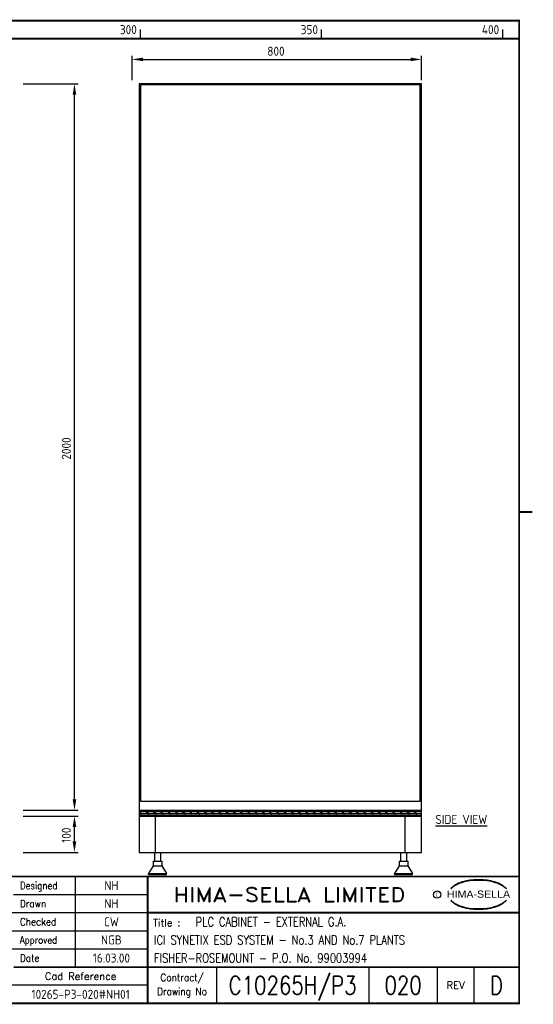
# Model space of a CAD drawing. Extents: x 0 to 4084, y 0 to 2754.
# Tile 16 of 16: x 2667 to 4084, y 2 to 2718. Entities that reach past the tile are written whole.
import ezdxf
from ezdxf.enums import TextEntityAlignment as Align

# ---------------------------------------------------------------- set-up
doc = ezdxf.new("R2010")
doc.units = 0
doc.header["$LTSCALE"] = 5
doc.header["$MEASUREMENT"] = 0
doc.header["$PDSIZE"] = 1
doc.layers.get('0').update_dxf_attribs({"color": 41, "linetype": 'CONTINUOUS'})
doc.layers.get('DEFPOINTS').update_dxf_attribs({"linetype": 'CONTINUOUS'})
for name, color, linetype in [('00-DRG_FRAME', 12, 'CONTINUOUS'), ('01-DRAW', 7, 'CONTINUOUS'), ('02-TEXT', 2, 'CONTINUOUS'), ('03-DIM', 3, 'CONTINUOUS'), ('04-OUTLINE', 6, 'CONTINUOUS')]:
    doc.layers.add(name, color=color, linetype=linetype)
doc.styles.add('ARIAL', font='arial.ttf', dxfattribs={"height": 2.5})
doc.styles.add('ISO', font='iso.shx')
doc.styles.add('ROMAND', font='ROMAND')
doc.styles.add('ROMANS', font='romans.shx', dxfattribs={"width": 0.8})
doc.dimstyles.get("Standard").update_dxf_attribs({"dimscale": 10, "dimtxt": 2.5, "dimasz": 3, "dimexe": 2, "dimexo": 2, "dimgap": 1, "dimtad": 0, "dimtih": 1, "dimtoh": 1, "dimzin": 0, "dimdsep": 46, "dimtxsty": 'STANDARD', "dimcen": 0.09, "dimclrt": 2, "dimadec": 0, "dimazin": 0, "dimtfac": 1, "dimtofl": 0, "dimtmove": 2, "dimatfit": 3, "dimfxl": 1, "dimtolj": 1, "dimtzin": 0, "dimarcsym": 0})

# ---------------------------------------------------------------- blocks, each defined once
blk = doc.blocks.new('*D3')
at = {"layer": '03-DIM', "color": 0}
for p, q in [((2976.9, 2551), (2976.9, 2618)), ((3006.9, 2608), (3745.9, 2608)), ((3775.9, 2551), (3775.9, 2618))]:
    blk.add_line(p, q, dxfattribs=at)
for points in [[(3006.9, 2613), (3006.9, 2603), (2976.9, 2608)], [(3745.9, 2603), (3745.9, 2613), (3775.9, 2608)]]:
    blk.add_solid(points, dxfattribs=at)
at = {"layer": 'DEFPOINTS', "color": 0}
for p in [(3775.9, 2608), (2976.9, 2541), (3775.9, 2541)]:
    blk.add_point(p, dxfattribs=at)
at = {"layer": '03-DIM', "color": 2, "linetype": 'Continuous', "style": 'ISO'}
blk.add_text('800', height=25, dxfattribs=at).set_placement((3350.2, 2618))
blk = doc.blocks.new('A3-TITLE')
at = {"style": 'ISO'}
blk.add_attdef('TITLE_1', (318.75, 21.75), '', height=2.5, dxfattribs=at)
for tag, p in [('DRGNO', (372.5, 3)), ('REV.', (398.25, 3))]:
    blk.add_attdef(tag, text='', height=5, dxfattribs=at).set_placement(p, align=Align.CENTER)
blk = doc.blocks.new('A3-CONTRACT')
at = {"style": 'ISO'}
for tag, height, p in [('SCALE', 2.5, (130.45, 31.75)), ('DESIGNED', 2.5, (292, 31.75)), ('DIMS', 2.5, (130.45, 26.75)), ('DRAWN', 2.5, (292, 26.75)), ('CHECKED', 2.5, (292, 21.75)), ('APPD', 2.5, (292, 16.75)), ('DATE', 2.5, (292, 11.75)), ('CONTRACT', 5, (342, 3)), ('CAD-REF', 2.5, (282, 1.75))]:
    blk.add_attdef(tag, text='', height=height, dxfattribs=at).set_placement(p, align=Align.CENTER)
for tag, p in [('TITLE_2', (303.75, 16.75)), ('TITLE_3', (303.5, 11.75))]:
    blk.add_attdef(tag, p, '', height=2.5, dxfattribs=at)
blk = doc.blocks.new('*D13')
at = {"layer": '03-DIM', "color": 0}
for p, q in [((2676, 521.5), (2828, 521.5)), ((2818, 451.5), (2818, 491.5)), ((2676, 421.5), (2828, 421.5))]:
    blk.add_line(p, q, dxfattribs=at)
for points in [[(2823, 491.5), (2813, 491.5), (2818, 521.5)], [(2813, 451.5), (2823, 451.5), (2818, 421.5)]]:
    blk.add_solid(points, dxfattribs=at)
at = {"layer": 'DEFPOINTS', "color": 0}
for p in [(2666, 521.5), (2818, 521.5), (2666, 421.5)]:
    blk.add_point(p, dxfattribs=at)
at = {"layer": '03-DIM', "color": 2, "linetype": 'Continuous', "style": 'ISO'}
blk.add_text('100', height=25, rotation=90, dxfattribs=at).set_placement((2808, 447.8))
blk = doc.blocks.new('*D14')
at = {"layer": '03-DIM', "color": 0}
for p, q in [((2676, 2541), (2828, 2541)), ((2818, 567.5), (2818, 2511)), ((2676, 537.5), (2828, 537.5))]:
    blk.add_line(p, q, dxfattribs=at)
for points in [[(2823, 2511), (2813, 2511), (2818, 2541)], [(2813, 567.5), (2823, 567.5), (2818, 537.5)]]:
    blk.add_solid(points, dxfattribs=at)
at = {"layer": 'DEFPOINTS', "color": 0}
for p in [(2666, 2541), (2818, 2541), (2666, 537.5)]:
    blk.add_point(p, dxfattribs=at)
at = {"layer": '03-DIM', "color": 2, "linetype": 'Continuous', "style": 'ISO'}
blk.add_text('2000', height=25, rotation=90, dxfattribs=at).set_placement((2808, 1504.3))
blk = doc.blocks.new('*X25')
at = {"layer": '03-DIM'}
for p, q in [((2996.9, 535), (3775.9, 535)), ((3001.5, 527.5), (2996.9, 532.1)), ((2996.9, 530), (3775.9, 530)), ((2996.9, 525), (3775.9, 525)), ((3002.8, 527.5), (2997.8, 532.5)), ((3004, 527.5), (2999, 532.5)), ((3007.5, 521.5), (3006.5, 522.5)), ((3008.7, 521.5), (3007.8, 522.5)), ((3010, 521.5), (3009, 522.5)), ((3011.5, 537.5), (3011.5, 537.5)), ((3012.7, 537.5), (3012.7, 537.5)), ((3014, 537.5), (3014, 537.5)), ((3021.5, 527.5), (3016.5, 532.5)), ((3022.8, 527.5), (3017.8, 532.5)), ((3024, 527.5), (3019, 532.5)), ((3027.5, 521.5), (3026.5, 522.5)), ((3028.7, 521.5), (3027.8, 522.5)), ((3030, 521.5), (3029, 522.5)), ((3031.5, 537.5), (3031.5, 537.5)), ((3032.7, 537.5), (3032.7, 537.5)), ((3034, 537.5), (3034, 537.5)), ((3041.5, 527.5), (3036.5, 532.5)), ((3042.8, 527.5), (3037.8, 532.5)), ((3044, 527.5), (3039, 532.5)), ((3047.5, 521.5), (3046.5, 522.5)), ((3048.7, 521.5), (3047.8, 522.5)), ((3050, 521.5), (3049, 522.5)), ((3051.5, 537.5), (3051.5, 537.5)), ((3052.7, 537.5), (3052.7, 537.5)), ((3054, 537.5), (3054, 537.5)), ((3061.5, 527.5), (3056.5, 532.5)), ((3062.8, 527.5), (3057.8, 532.5)), ((3064, 527.5), (3059, 532.5)), ((3067.5, 521.5), (3066.5, 522.5)), ((3068.7, 521.5), (3067.8, 522.5)), ((3070, 521.5), (3069, 522.5)), ((3071.5, 537.5), (3071.5, 537.5)), ((3072.7, 537.5), (3072.7, 537.5)), ((3074, 537.5), (3074, 537.5)), ((3081.5, 527.5), (3076.5, 532.5)), ((3082.8, 527.5), (3077.8, 532.5)), ((3084, 527.5), (3079, 532.5)), ((3087.5, 521.5), (3086.5, 522.5)), ((3088.7, 521.5), (3087.8, 522.5)), ((3090, 521.5), (3089, 522.5)), ((3091.5, 537.5), (3091.5, 537.5)), ((3092.7, 537.5), (3092.7, 537.5)), ((3094, 537.5), (3094, 537.5)), ((3101.5, 527.5), (3096.5, 532.5)), ((3102.8, 527.5), (3097.8, 532.5)), ((3104, 527.5), (3099, 532.5)), ((3107.5, 521.5), (3106.5, 522.5)), ((3108.7, 521.5), (3107.8, 522.5)), ((3110, 521.5), (3109, 522.5)), ((3111.5, 537.5), (3111.5, 537.5)), ((3112.7, 537.5), (3112.7, 537.5)), ((3114, 537.5), (3114, 537.5)), ((3121.5, 527.5), (3116.5, 532.5)), ((3122.8, 527.5), (3117.8, 532.5)), ((3124, 527.5), (3119, 532.5)), ((3127.5, 521.5), (3126.5, 522.5)), ((3128.7, 521.5), (3127.8, 522.5)), ((3130, 521.5), (3129, 522.5)), ((3131.5, 537.5), (3131.5, 537.5)), ((3132.7, 537.5), (3132.7, 537.5)), ((3134, 537.5), (3134, 537.5)), ((3141.5, 527.5), (3136.5, 532.5)), ((3142.8, 527.5), (3137.8, 532.5)), ((3144, 527.5), (3139, 532.5)), ((3147.5, 521.5), (3146.5, 522.5)), ((3148.7, 521.5), (3147.8, 522.5)), ((3150, 521.5), (3149, 522.5)), ((3151.5, 537.5), (3151.5, 537.5)), ((3152.7, 537.5), (3152.7, 537.5)), ((3154, 537.5), (3154, 537.5)), ((3161.5, 527.5), (3156.5, 532.5)), ((3162.8, 527.5), (3157.8, 532.5)), ((3164, 527.5), (3159, 532.5)), ((3167.5, 521.5), (3166.5, 522.5)), ((3168.7, 521.5), (3167.8, 522.5)), ((3170, 521.5), (3169, 522.5)), ((3171.5, 537.5), (3171.5, 537.5)), ((3172.7, 537.5), (3172.7, 537.5)), ((3174, 537.5), (3174, 537.5)), ((3181.5, 527.5), (3176.5, 532.5)), ((3182.8, 527.5), (3177.8, 532.5)), ((3184, 527.5), (3179, 532.5)), ((3187.5, 521.5), (3186.5, 522.5)), ((3188.7, 521.5), (3187.8, 522.5)), ((3190, 521.5), (3189, 522.5)), ((3191.5, 537.5), (3191.5, 537.5)), ((3192.7, 537.5), (3192.7, 537.5)), ((3194, 537.5), (3194, 537.5)), ((3201.5, 527.5), (3196.5, 532.5)), ((3202.8, 527.5), (3197.8, 532.5)), ((3204, 527.5), (3199, 532.5)), ((3207.5, 521.5), (3206.5, 522.5)), ((3208.7, 521.5), (3207.8, 522.5)), ((3210, 521.5), (3209, 522.5)), ((3211.5, 537.5), (3211.5, 537.5)), ((3212.7, 537.5), (3212.7, 537.5)), ((3214, 537.5), (3214, 537.5)), ((3221.5, 527.5), (3216.5, 532.5)), ((3222.8, 527.5), (3217.8, 532.5)), ((3224, 527.5), (3219, 532.5)), ((3227.5, 521.5), (3226.5, 522.5)), ((3228.7, 521.5), (3227.8, 522.5)), ((3230, 521.5), (3229, 522.5)), ((3231.5, 537.5), (3231.5, 537.5)), ((3232.7, 537.5), (3232.7, 537.5)), ((3234, 537.5), (3234, 537.5)), ((3241.5, 527.5), (3236.5, 532.5)), ((3242.8, 527.5), (3237.8, 532.5)), ((3244, 527.5), (3239, 532.5)), ((3247.5, 521.5), (3246.5, 522.5)), ((3248.7, 521.5), (3247.8, 522.5)), ((3250, 521.5), (3249, 522.5)), ((3251.5, 537.5), (3251.5, 537.5)), ((3252.7, 537.5), (3252.7, 537.5)), ((3254, 537.5), (3254, 537.5)), ((3261.5, 527.5), (3256.5, 532.5)), ((3262.8, 527.5), (3257.8, 532.5)), ((3264, 527.5), (3259, 532.5)), ((3267.5, 521.5), (3266.5, 522.5)), ((3268.7, 521.5), (3267.8, 522.5)), ((3270, 521.5), (3269, 522.5)), ((3271.5, 537.5), (3271.5, 537.5)), ((3272.7, 537.5), (3272.7, 537.5)), ((3274, 537.5), (3274, 537.5)), ((3281.5, 527.5), (3276.5, 532.5)), ((3282.8, 527.5), (3277.8, 532.5)), ((3284, 527.5), (3279, 532.5)), ((3287.5, 521.5), (3286.5, 522.5)), ((3288.7, 521.5), (3287.8, 522.5)), ((3290, 521.5), (3289, 522.5)), ((3291.5, 537.5), (3291.5, 537.5)), ((3292.7, 537.5), (3292.7, 537.5)), ((3294, 537.5), (3294, 537.5)), ((3301.5, 527.5), (3296.5, 532.5)), ((3302.8, 527.5), (3297.8, 532.5)), ((3304, 527.5), (3299, 532.5)), ((3307.5, 521.5), (3306.5, 522.5)), ((3308.7, 521.5), (3307.8, 522.5)), ((3310, 521.5), (3309, 522.5)), ((3311.5, 537.5), (3311.5, 537.5)), ((3312.7, 537.5), (3312.7, 537.5)), ((3314, 537.5), (3314, 537.5)), ((3321.5, 527.5), (3316.5, 532.5)), ((3322.8, 527.5), (3317.8, 532.5)), ((3324, 527.5), (3319, 532.5)), ((3327.5, 521.5), (3326.5, 522.5)), ((3328.7, 521.5), (3327.8, 522.5)), ((3330, 521.5), (3329, 522.5)), ((3331.5, 537.5), (3331.5, 537.5)), ((3332.7, 537.5), (3332.7, 537.5)), ((3334, 537.5), (3334, 537.5)), ((3341.5, 527.5), (3336.5, 532.5)), ((3342.8, 527.5), (3337.8, 532.5)), ((3344, 527.5), (3339, 532.5)), ((3347.5, 521.5), (3346.5, 522.5)), ((3348.7, 521.5), (3347.8, 522.5)), ((3350, 521.5), (3349, 522.5)), ((3351.5, 537.5), (3351.5, 537.5)), ((3352.7, 537.5), (3352.7, 537.5)), ((3354, 537.5), (3354, 537.5)), ((3361.5, 527.5), (3356.5, 532.5)), ((3362.8, 527.5), (3357.8, 532.5)), ((3364, 527.5), (3359, 532.5)), ((3367.5, 521.5), (3366.5, 522.5)), ((3368.7, 521.5), (3367.8, 522.5)), ((3370, 521.5), (3369, 522.5)), ((3371.5, 537.5), (3371.5, 537.5)), ((3372.7, 537.5), (3372.7, 537.5)), ((3374, 537.5), (3374, 537.5)), ((3381.5, 527.5), (3376.5, 532.5)), ((3382.8, 527.5), (3377.8, 532.5)), ((3384, 527.5), (3379, 532.5)), ((3387.5, 521.5), (3386.5, 522.5)), ((3388.7, 521.5), (3387.8, 522.5)), ((3390, 521.5), (3389, 522.5)), ((3391.5, 537.5), (3391.5, 537.5)), ((3392.7, 537.5), (3392.7, 537.5)), ((3394, 537.5), (3394, 537.5)), ((3401.5, 527.5), (3396.5, 532.5)), ((3402.8, 527.5), (3397.8, 532.5)), ((3404, 527.5), (3399, 532.5)), ((3407.5, 521.5), (3406.5, 522.5)), ((3408.7, 521.5), (3407.8, 522.5)), ((3410, 521.5), (3409, 522.5)), ((3411.5, 537.5), (3411.5, 537.5)), ((3412.7, 537.5), (3412.7, 537.5)), ((3414, 537.5), (3414, 537.5)), ((3421.5, 527.5), (3416.5, 532.5)), ((3422.8, 527.5), (3417.8, 532.5)), ((3424, 527.5), (3419, 532.5)), ((3427.5, 521.5), (3426.5, 522.5)), ((3428.7, 521.5), (3427.8, 522.5)), ((3430, 521.5), (3429, 522.5)), ((3431.5, 537.5), (3431.5, 537.5)), ((3432.7, 537.5), (3432.7, 537.5)), ((3434, 537.5), (3434, 537.5)), ((3441.5, 527.5), (3436.5, 532.5)), ((3442.8, 527.5), (3437.8, 532.5)), ((3444, 527.5), (3439, 532.5)), ((3447.5, 521.5), (3446.5, 522.5)), ((3448.7, 521.5), (3447.8, 522.5)), ((3450, 521.5), (3449, 522.5)), ((3451.5, 537.5), (3451.5, 537.5)), ((3452.7, 537.5), (3452.7, 537.5)), ((3454, 537.5), (3454, 537.5)), ((3461.5, 527.5), (3456.5, 532.5)), ((3462.8, 527.5), (3457.8, 532.5)), ((3464, 527.5), (3459, 532.5)), ((3467.5, 521.5), (3466.5, 522.5)), ((3468.7, 521.5), (3467.8, 522.5)), ((3470, 521.5), (3469, 522.5)), ((3471.5, 537.5), (3471.5, 537.5)), ((3472.7, 537.5), (3472.7, 537.5)), ((3474, 537.5), (3474, 537.5)), ((3481.5, 527.5), (3476.5, 532.5)), ((3482.8, 527.5), (3477.8, 532.5)), ((3484, 527.5), (3479, 532.5)), ((3487.5, 521.5), (3486.5, 522.5)), ((3488.7, 521.5), (3487.8, 522.5)), ((3490, 521.5), (3489, 522.5)), ((3491.5, 537.5), (3491.5, 537.5)), ((3492.7, 537.5), (3492.7, 537.5)), ((3494, 537.5), (3494, 537.5)), ((3501.5, 527.5), (3496.5, 532.5)), ((3502.8, 527.5), (3497.8, 532.5)), ((3504, 527.5), (3499, 532.5)), ((3507.5, 521.5), (3506.5, 522.5)), ((3508.7, 521.5), (3507.8, 522.5)), ((3510, 521.5), (3509, 522.5)), ((3511.5, 537.5), (3511.5, 537.5)), ((3512.7, 537.5), (3512.7, 537.5)), ((3514, 537.5), (3514, 537.5)), ((3521.5, 527.5), (3516.5, 532.5)), ((3522.8, 527.5), (3517.8, 532.5)), ((3524, 527.5), (3519, 532.5)), ((3527.5, 521.5), (3526.5, 522.5)), ((3528.7, 521.5), (3527.8, 522.5)), ((3530, 521.5), (3529, 522.5)), ((3531.5, 537.5), (3531.5, 537.5)), ((3532.7, 537.5), (3532.7, 537.5)), ((3534, 537.5), (3534, 537.5)), ((3541.5, 527.5), (3536.5, 532.5)), ((3542.8, 527.5), (3537.8, 532.5)), ((3544, 527.5), (3539, 532.5)), ((3547.5, 521.5), (3546.5, 522.5)), ((3548.7, 521.5), (3547.8, 522.5)), ((3550, 521.5), (3549, 522.5)), ((3551.5, 537.5), (3551.5, 537.5)), ((3552.7, 537.5), (3552.7, 537.5)), ((3554, 537.5), (3554, 537.5)), ((3561.5, 527.5), (3556.5, 532.5)), ((3562.8, 527.5), (3557.8, 532.5)), ((3564, 527.5), (3559, 532.5)), ((3567.5, 521.5), (3566.5, 522.5)), ((3568.7, 521.5), (3567.8, 522.5)), ((3570, 521.5), (3569, 522.5)), ((3571.5, 537.5), (3571.5, 537.5)), ((3572.7, 537.5), (3572.7, 537.5)), ((3574, 537.5), (3574, 537.5)), ((3581.5, 527.5), (3576.5, 532.5)), ((3582.8, 527.5), (3577.8, 532.5)), ((3584, 527.5), (3579, 532.5)), ((3587.5, 521.5), (3586.5, 522.5)), ((3588.7, 521.5), (3587.8, 522.5)), ((3590, 521.5), (3589, 522.5)), ((3591.5, 537.5), (3591.5, 537.5)), ((3592.7, 537.5), (3592.7, 537.5)), ((3594, 537.5), (3594, 537.5)), ((3601.5, 527.5), (3596.5, 532.5)), ((3602.8, 527.5), (3597.8, 532.5)), ((3604, 527.5), (3599, 532.5)), ((3607.5, 521.5), (3606.5, 522.5)), ((3608.7, 521.5), (3607.8, 522.5)), ((3610, 521.5), (3609, 522.5)), ((3611.5, 537.5), (3611.5, 537.5)), ((3612.7, 537.5), (3612.7, 537.5)), ((3614, 537.5), (3614, 537.5)), ((3621.5, 527.5), (3616.5, 532.5)), ((3622.8, 527.5), (3617.8, 532.5)), ((3624, 527.5), (3619, 532.5)), ((3627.5, 521.5), (3626.5, 522.5)), ((3628.7, 521.5), (3627.8, 522.5)), ((3630, 521.5), (3629, 522.5)), ((3631.5, 537.5), (3631.5, 537.5)), ((3632.7, 537.5), (3632.7, 537.5)), ((3634, 537.5), (3634, 537.5)), ((3641.5, 527.5), (3636.5, 532.5)), ((3642.8, 527.5), (3637.8, 532.5)), ((3644, 527.5), (3639, 532.5)), ((3647.5, 521.5), (3646.5, 522.5)), ((3648.7, 521.5), (3647.8, 522.5)), ((3650, 521.5), (3649, 522.5)), ((3651.5, 537.5), (3651.5, 537.5)), ((3652.7, 537.5), (3652.7, 537.5)), ((3654, 537.5), (3654, 537.5)), ((3661.5, 527.5), (3656.5, 532.5)), ((3662.8, 527.5), (3657.8, 532.5)), ((3664, 527.5), (3659, 532.5)), ((3667.5, 521.5), (3666.5, 522.5)), ((3668.7, 521.5), (3667.8, 522.5)), ((3670, 521.5), (3669, 522.5)), ((3671.5, 537.5), (3671.5, 537.5)), ((3672.7, 537.5), (3672.7, 537.5)), ((3674, 537.5), (3674, 537.5)), ((3681.5, 527.5), (3676.5, 532.5)), ((3682.8, 527.5), (3677.8, 532.5)), ((3684, 527.5), (3679, 532.5)), ((3687.5, 521.5), (3686.5, 522.5)), ((3688.7, 521.5), (3687.8, 522.5)), ((3690, 521.5), (3689, 522.5)), ((3691.5, 537.5), (3691.5, 537.5)), ((3692.7, 537.5), (3692.7, 537.5)), ((3694, 537.5), (3694, 537.5)), ((3701.5, 527.5), (3696.5, 532.5)), ((3702.8, 527.5), (3697.8, 532.5)), ((3704, 527.5), (3699, 532.5)), ((3707.5, 521.5), (3706.5, 522.5)), ((3708.7, 521.5), (3707.8, 522.5)), ((3710, 521.5), (3709, 522.5)), ((3711.5, 537.5), (3711.5, 537.5)), ((3712.7, 537.5), (3712.7, 537.5)), ((3714, 537.5), (3714, 537.5)), ((3721.5, 527.5), (3716.5, 532.5)), ((3722.8, 527.5), (3717.8, 532.5)), ((3724, 527.5), (3719, 532.5)), ((3727.5, 521.5), (3726.5, 522.5)), ((3728.7, 521.5), (3727.8, 522.5)), ((3730, 521.5), (3729, 522.5)), ((3731.5, 537.5), (3731.5, 537.5)), ((3732.7, 537.5), (3732.7, 537.5)), ((3734, 537.5), (3734, 537.5)), ((3741.5, 527.5), (3736.5, 532.5)), ((3742.8, 527.5), (3737.8, 532.5)), ((3744, 527.5), (3739, 532.5)), ((3747.5, 521.5), (3746.5, 522.5)), ((3748.7, 521.5), (3747.8, 522.5)), ((3750, 521.5), (3749, 522.5)), ((3751.5, 537.5), (3751.5, 537.5)), ((3752.7, 537.5), (3752.7, 537.5)), ((3754, 537.5), (3754, 537.5)), ((3761.5, 527.5), (3756.5, 532.5)), ((3762.8, 527.5), (3757.8, 532.5)), ((3764, 527.5), (3759, 532.5)), ((3767.5, 521.5), (3766.5, 522.5)), ((3768.7, 521.5), (3767.8, 522.5)), ((3770, 521.5), (3769, 522.5)), ((3771.5, 537.5), (3771.5, 537.5)), ((3772.7, 537.5), (3772.7, 537.5)), ((3774, 537.5), (3774, 537.5))]:
    blk.add_line(p, q, dxfattribs=at)

msp = doc.modelspace()

# ---------------------------------------------------------------- linework, layer by layer
at = {"layer": '00-DRG_FRAME'}
for p, q in [((3000, 2665), (3000, 2690)), ((3500, 2665), (3500, 2690)), ((4000, 2665), (4000, 2690)), ((2820, 355), (2820, 105)), ((2650, 305), (3020, 305)), ((3020, 255), (1127, 255)), ((1127, 205), (3020, 205)), ((3020, 155), (1127, 155)), ((3210, 105), (3210, 5)), ((3630, 105), (3630, 5)), ((3820, 5), (3820, 105)), ((3920, 105), (3920, 5)), ((3020, 55), (1127, 55))]:
    msp.add_line(p, q, dxfattribs=at)
at = {"layer": '00-DRG_FRAME', "const_width": 5}
msp.add_lwpolyline([(145, 5), (4045, 5), (4045, 2715), (145, 2715)], close=True, dxfattribs=at)
for points in [[(145, 2665), (4045, 2665)], [(4045, 1360), (4081.8, 1360)], [(4045, 355), (145, 355)], [(3020, 5), (3020, 355)], [(4045, 255), (3020, 255)], [(2650, 105), (4045, 105)]]:
    msp.add_lwpolyline(points, dxfattribs=at)
at = {"layer": '00-DRG_FRAME', "color": 3}
msp.add_circle((3818.795, 305), 10, dxfattribs=at)
for centre, radius, start, end in [((3906.04, 268.277), 72.401, 106.053174, 133.502395), ((3901.149, 281.001), 59.804, 122.244046, 131.615387), ((3897.52, 287.819), 52.104, 111.82056, 122.866802), ((3917.772, 246.992), 97.601, 107.593056, 113.945152), ((3930.991, 184.965), 159.367, 89.269817, 106.391116), ((3920.978, 235.15), 109.859, 96.014582, 107.320267), ((3932.933, 163.099), 182.818, 92.891682, 97.373364), ((3932.419, 188.644), 157.281, 89.780485, 93.17379), ((3935.053, 184.965), 159.367, 73.608884, 90.730183), ((3933.626, 188.644), 157.281, 86.82621, 90.219515), ((3933.112, 163.099), 182.818, 82.626636, 87.108318), ((3945.067, 235.15), 109.859, 72.679733, 83.985418), ((3948.272, 246.992), 97.601, 66.054848, 72.406944), ((3960.005, 268.277), 72.401, 46.497605, 73.946826), ((3968.524, 287.819), 52.104, 57.133198, 68.17944), ((3964.895, 281.001), 59.804, 48.384613, 57.755954), ((3908.763, 270.135), 72.999, 130.419034, 136.057005), ((3957.282, 270.135), 72.999, 43.942995, 49.580966), ((3908.763, 340.45), 72.999, 223.942995, 229.580966), ((3906.04, 342.308), 72.401, 226.497605, 253.946826), ((3901.149, 329.585), 59.804, 228.384613, 237.755954), ((3897.52, 322.766), 52.104, 237.133198, 248.17944), ((3917.772, 363.593), 97.601, 246.054848, 252.406944), ((3930.991, 425.62), 159.367, 253.608884, 270.730183), ((3935.053, 425.62), 159.367, 269.269817, 286.391116), ((3948.272, 363.593), 97.601, 287.593056, 293.945152), ((3960.005, 342.308), 72.401, 286.053174, 313.502395), ((3968.524, 322.766), 52.104, 291.82056, 302.866802), ((3964.895, 329.585), 59.804, 302.244046, 311.615387), ((3957.282, 340.45), 72.999, 310.419034, 316.057005), ((3920.978, 375.435), 109.859, 252.679733, 263.985418), ((3932.933, 447.486), 182.818, 262.626636, 267.108318), ((3932.419, 421.941), 157.281, 266.82621, 270.219515), ((3933.626, 421.941), 157.281, 269.780485, 273.17379), ((3933.112, 447.486), 182.818, 272.891682, 277.373364), ((3945.067, 375.435), 109.859, 276.014582, 287.320267)]:
    msp.add_arc(centre, radius, start, end, dxfattribs=at)
at = {"layer": '01-DRAW'}
for p, q in [((2996.892, 2541), (2996.892, 421.5)), ((3775.892, 2541), (2996.892, 2541)), ((3000.392, 2538), (3000.392, 563)), ((3772.392, 2538), (3000.392, 2538)), ((3772.392, 563), (3772.392, 2538)), ((3775.892, 421.5), (3775.892, 2541)), ((3000.392, 563), (3772.392, 563)), ((2996.892, 537.5), (3775.892, 537.5)), ((2996.892, 521.5), (3775.892, 521.5)), ((3041.892, 421.5), (3041.892, 521.5)), ((3730.892, 421.5), (3730.892, 521.5)), ((2996.892, 421.5), (3775.892, 421.5)), ((3039, 421.5), (3039, 397)), ((3055, 421.5), (3055, 397)), ((3717.892, 421.5), (3717.892, 397)), ((3733.892, 421.5), (3733.892, 397)), ((3035, 384), (3022, 363)), ((3035, 397), (3059, 397)), ((3035, 397), (3035, 384)), ((3035, 384), (3059, 384)), ((3059, 397), (3059, 384)), ((3059, 384), (3072, 363)), ((3713.892, 384), (3700.892, 363)), ((3713.892, 397), (3713.892, 384)), ((3713.892, 397), (3737.892, 397)), ((3713.892, 384), (3737.892, 384)), ((3737.892, 397), (3737.892, 384)), ((3737.892, 384), (3750.892, 363)), ((3022, 363), (3072, 363)), ((3022, 360), (3022, 363)), ((3022, 360), (3072, 360)), ((3072, 360), (3072, 363)), ((3700.892, 363), (3750.892, 363)), ((3700.892, 360), (3700.892, 363)), ((3700.892, 360), (3750.892, 360)), ((3750.892, 360), (3750.892, 363)), ((3965, 5), (3964, 5))]:
    msp.add_line(p, q, dxfattribs=at)
at = {"layer": '02-TEXT'}
msp.add_line((3965, 5), (3964, 5), dxfattribs=at)
at = {"layer": '03-DIM'}
msp.add_line((3965, 5), (3964, 5), dxfattribs=at)
at = {"layer": '04-OUTLINE'}
msp.add_line((3965, 5), (3964, 5), dxfattribs=at)

# ---------------------------------------------------------------- block references
at = {"layer": '02-TEXT', "color": 2}
ref = msp.add_blockref('A3-CONTRACT', (0, 0), dxfattribs=dict(at, xscale=9.999999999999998, yscale=9.999999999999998, zscale=9.999999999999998))
ref.add_attrib('SCALE', '1:10', dxfattribs={"layer": '0', "height": 25, "style": 'ISO'}).set_placement((1068.25, 317.5), align=Align.CENTER)
ref.add_attrib('DIMS', 'mm', dxfattribs={"layer": '0', "height": 25, "style": 'ISO'}).set_placement((1068.25, 267.5), align=Align.CENTER)
ref.add_attrib('DESIGNED', 'NH', dxfattribs={"layer": '0', "height": 25, "style": 'ISO'}).set_placement((2920, 317.5), align=Align.CENTER)
ref.add_attrib('DRAWN', 'NH', dxfattribs={"layer": '0', "height": 25, "style": 'ISO'}).set_placement((2920, 267.5), align=Align.CENTER)
ref.add_attrib('CHECKED', 'CW', dxfattribs={"layer": '0', "height": 25, "style": 'ISO'}).set_placement((2920, 217.5), align=Align.CENTER)
ref.add_attrib('APPD', 'NGB', dxfattribs={"layer": '0', "height": 25, "style": 'ISO'}).set_placement((2920, 167.5), align=Align.CENTER)
ref.add_attrib('DATE', '16.03.00', dxfattribs={"layer": '0', "height": 25, "style": 'ISO'}).set_placement((2920, 117.5), align=Align.CENTER)
ref.add_attrib('CADREF', '10265-P3-020#NH01', dxfattribs={"layer": '0', "height": 25, "style": 'ISO'}).set_placement((2835, 17.5), align=Align.CENTER)
ref.add_attrib('TITLE_2', 'ICI SYNETIX ESD SYSTEM - No.3 AND No.7 PLANTS', (3037.5, 167.5), dxfattribs={"layer": '0', "color": 2, "height": 25, "style": 'ROMANS', "width": 0.8})
ref.add_attrib('TITLE_3', 'FISHER-ROSEMOUNT - P.O. No. 99003994', (3037.5, 117.5), dxfattribs={"layer": '0', "height": 25, "style": 'ROMANS', "width": 0.8})
ref.add_attrib('CONTRACT', 'C10265H/P3', dxfattribs={"layer": '0', "height": 50, "style": 'ROMANS', "width": 0.8}).set_placement((3420, 30), align=Align.CENTER)
at = {"layer": '02-TEXT'}
ref = msp.add_blockref('A3-TITLE', (0, 0), dxfattribs=dict(at, xscale=9.999999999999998, yscale=9.999999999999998, zscale=9.999999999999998))
ref.add_attrib('TITLE_1', 'PLC CABINET - EXTERNAL G.A.', (3152.5, 217.5), dxfattribs={"layer": '0', "color": 2, "height": 25, "style": 'ROMANS', "width": 0.8})
ref.add_attrib('DRGNO', '020', dxfattribs={"layer": '0', "height": 50, "style": 'ROMANS', "width": 0.8}).set_placement((3725, 30), align=Align.CENTER)
ref.add_attrib('REV.', 'D', dxfattribs={"layer": '0', "height": 50, "style": 'ROMANS', "width": 0.8}).set_placement((3982.5, 30), align=Align.CENTER)
at = {"layer": '03-DIM'}
msp.add_blockref('*X25', (0, 0), dxfattribs=at)

# ---------------------------------------------------------------- texts
at = {"layer": '00-DRG_FRAME', "style": 'ISO'}
for s, p in [('300', (2990, 2677.5)), ('350', (3490, 2677.5)), ('400', (3990, 2677.5))]:
    msp.add_text(s, height=25, dxfattribs=at).set_placement(p, align=Align.RIGHT)
at = {"layer": '00-DRG_FRAME', "color": 4, "style": 'ROMAND'}
for s, width, p in [('Designed', 0.87, (2667.5, 320)), ('Drawn', 0.9, (2667.5, 270)), ('Checked', 0.9, (2667.5, 220)), ('Approved', 0.85, (2667.5, 170)), ('Date', 0.9, (2667.5, 120))]:
    msp.add_text(s, height=20, dxfattribs=dict(at, width=width)).set_placement(p)
at = {"layer": '00-DRG_FRAME', "style": 'ROMAND', "width": 1.15}
msp.add_text('HIMA-SELLA LIMITED', height=40, dxfattribs=at).set_placement((3410.965, 305), align=Align.MIDDLE)
at = {"layer": '00-DRG_FRAME', "color": 3, "style": 'ISO', "width": 0.9}
msp.add_text('C', height=10, dxfattribs=at).set_placement((3818.436, 300), align=Align.CENTER)
at = {"layer": '00-DRG_FRAME', "style": 'ARIAL', "width": 1.05}
msp.add_text('HIMA-SELLA', height=20, dxfattribs=at).set_placement((3933.022, 296.293), align=Align.CENTER)
at = {"layer": '00-DRG_FRAME', "color": 4, "style": 'ROMAND'}
msp.add_text('Title :', height=20, dxfattribs=at).set_placement((3035, 217.5))
for s, p in [('Cad Reference', (2835, 80)), ('REV', (3870, 55))]:
    msp.add_text(s, height=20, dxfattribs=at).set_placement(p, align=Align.MIDDLE)
at = {"layer": '00-DRG_FRAME', "color": 4, "style": 'ROMAND', "width": 0.9}
for s, p in [('Contract/', (3115, 75)), ('Drawing No', (3115, 35))]:
    msp.add_text(s, height=20, dxfattribs=at).set_placement(p, align=Align.MIDDLE)
at = {"layer": '02-TEXT', "style": 'ISO'}
msp.add_text('%%USIDE VIEW', height=25, dxfattribs=at).set_placement((3885.634, 499.682), align=Align.CENTER)

# ---------------------------------------------------------------- dimensions: what is measured, and where the dimension line sits
at = {"layer": '03-DIM'}
dim = msp.add_linear_dim(base=(3775.892, 2608), p1=(2976.892, 2541), p2=(3775.892, 2541), text='800', dimstyle='STANDARD', override={"dimscale": 1, "dimtxt": 25, "dimasz": 30, "dimexe": 10, "dimexo": 10, "dimgap": 10, "dimtad": 1, "dimtih": 0, "dimtoh": 0}, dxfattribs=at)
dim.commit()
dim.dimension.update_dxf_attribs({"geometry": '*D3', "text_midpoint": (3376.392, 2630.5)})
for base, p1, p2, text, override, picture, middle in [((2818, 2541), (2666, 537.5), (2666, 2541), '2000', {"dimscale": 1, "dimtxt": 25, "dimasz": 30, "dimexe": 10, "dimexo": 10, "dimgap": 10, "dimtad": 1, "dimtih": 0, "dimtoh": 0}, '*D14', (2795.5, 1539.25)), ((2818, 521.5), (2666, 421.5), (2666, 521.5), '100', {"dimexe": 1, "dimexo": 1, "dimtad": 1, "dimtih": 0, "dimtoh": 0}, '*D13', (2795.5, 471.5))]:
    dim = msp.add_linear_dim(base=base, p1=p1, p2=p2, angle=90, text=text, dimstyle='STANDARD', override=override, dxfattribs=at)
    dim.commit()
    dim.dimension.update_dxf_attribs({"geometry": picture, "text_midpoint": middle})

doc.saveas('drawing.dxf')
